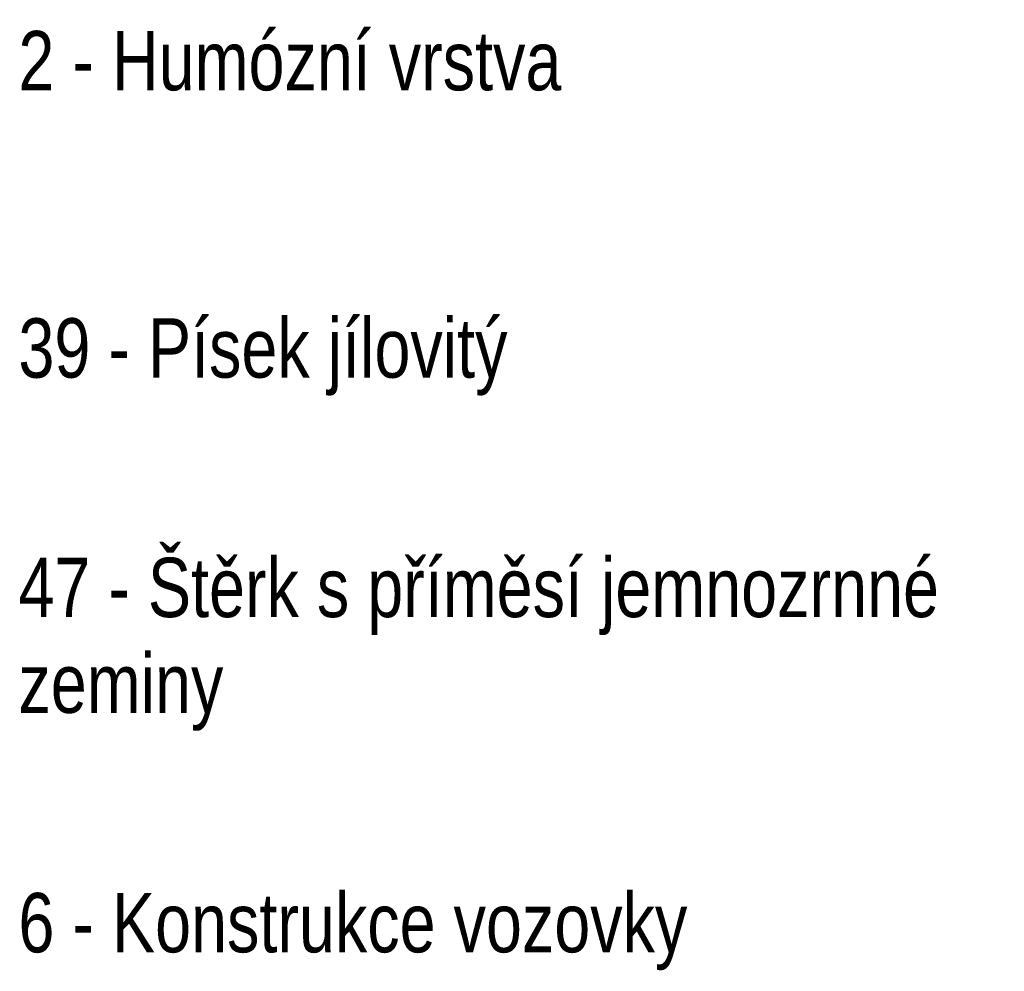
# Model space of a CAD drawing. Header units: metres. Extents: x -4.6 to 57.4, y 270.2 to 298.9.
# Tile 20 of 21: x 47.8 to 50.9, y 281.4 to 284.4. Entities that reach past the tile are written whole.
import ezdxf
from ezdxf.enums import TextEntityAlignment as Align

# ---------------------------------------------------------------- set-up
doc = ezdxf.new("R2010")
doc.units = ezdxf.units.M
doc.styles.add('ARIAL', font='arial.ttf', dxfattribs={"width": 0.9})

msp = doc.modelspace()

# ---------------------------------------------------------------- texts
at = {"color": 7, "style": 'ARIAL', "width": 0.78}
for s, p in [('2 - Humózní vrstva', (47.7955, 284.2532)), ('39 - Písek jílovitý', (47.7955, 283.3532)), ('47 - Štěrk s příměsí jemnozrnné', (47.7955, 282.6032)), ('zeminy', (47.7955, 282.3032)), ('6 - Konstrukce vozovky', (47.7955, 281.5532))]:
    msp.add_text(s, height=0.186, dxfattribs=at).set_placement(p, align=Align.MIDDLE_LEFT)

doc.saveas('drawing.dxf')
